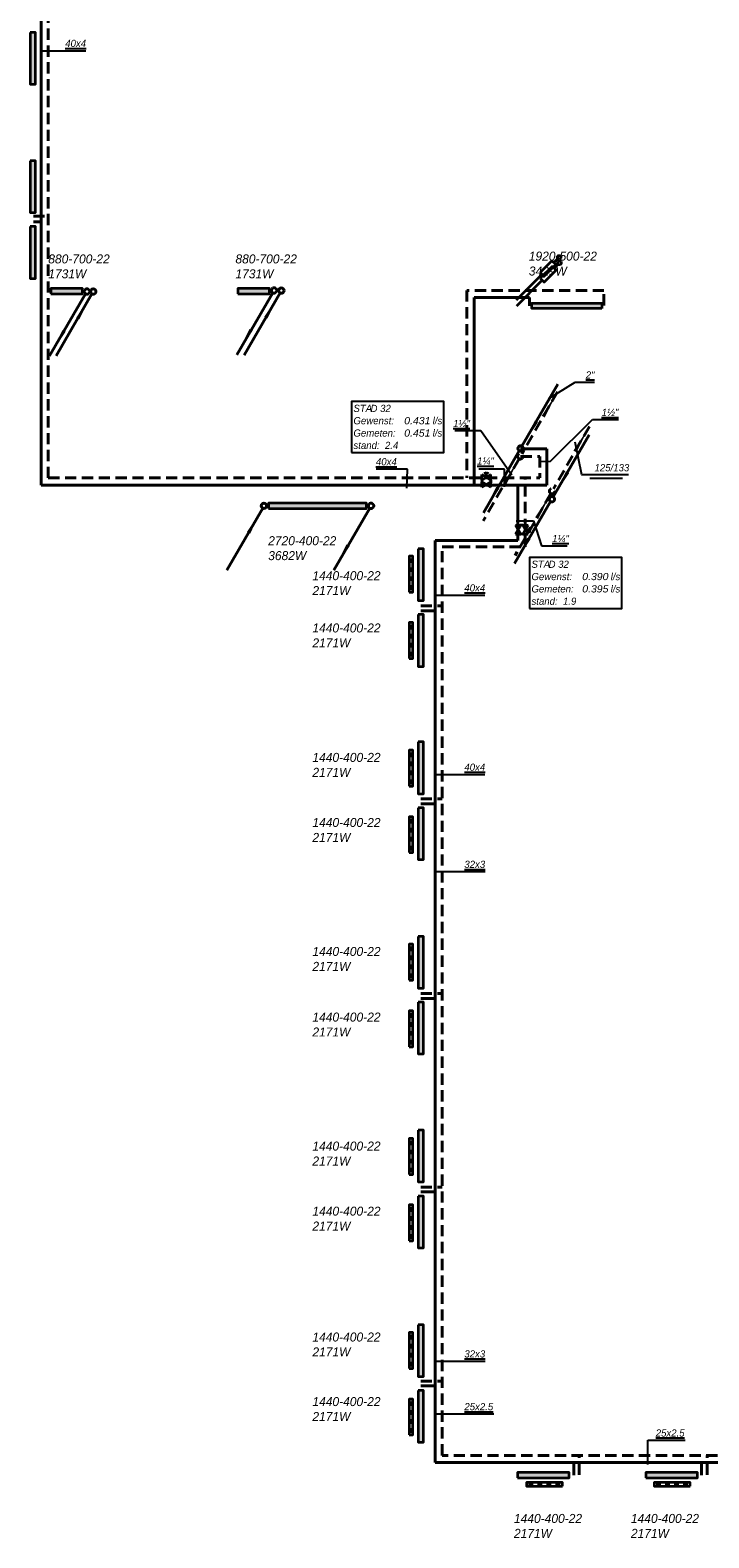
# Model space of a CAD drawing. Header units: millimetres. Extents: x -13501 to 278776, y 0 to 252300.
# Tile 43 of 131: x 61790 to 80686, y 95903 to 137845. Entities that reach past the tile are written whole.
import ezdxf
from ezdxf.enums import TextEntityAlignment as Align

# ---------------------------------------------------------------- set-up
doc = ezdxf.new("R2010")
doc.units = ezdxf.units.MM
doc.header["$LTSCALE"] = 100
doc.linetypes.add('B0703', pattern=[4.6875, 3.125, -1.5625])
doc.layers.get('0').update_dxf_attribs({"linetype": 'CONTINUOUS'})
for name, color, linetype, lineweight in [('WL56cv-groep AB-Noord-A', 72, 'CONTINUOUS', 40), ('WL56cv-groep AB-Noord-R', 72, 'B0703', 40), ('WL56cv-groep C0+1-A', 6, 'CONTINUOUS', 40), ('WL56cv-groep C0+1-R', 6, 'B0703', 40)]:
    doc.layers.add(name, color=color, linetype=linetype, lineweight=lineweight)
for name, color, linetype, lineweight, true_color in [('WL56cv-groep voeding C-A', 7, 'CONTINUOUS', 40, 0x00a529), ('WL56cv-groep voeding C-R', 7, 'B0703', 40, 0x00a529), ('WL56cv-symbool', 7, 'CONTINUOUS', 35, 0x00a529), ('WL57vent-symbool', 7, 'CONTINUOUS', 35, 0x00a529)]:
    doc.layers.add(name, color=color, linetype=linetype, lineweight=lineweight, true_color=true_color)
doc.layers.add('WT-tekst', color=7, linetype='CONTINUOUS')
doc.styles.add('B-01', font='GOTHICI.TTF')
doc.dimstyles.new('schermer1-100', dxfattribs={"dimscale": 100, "dimtxt": 2, "dimasz": 2, "dimexe": 1, "dimexo": 1, "dimgap": 1, "dimtad": 1, "dimdec": 0, "dimzin": 0, "dimdsep": 46, "dimtxsty": 'B-01', "dimblk1": 'OBLIQUE', "dimblk2": 'OBLIQUE', "dimsah": 1, "dimcen": -3, "dimdle": 1, "dimclrd": 256, "dimclre": 256, "dimclrt": 256, "dimadec": 0, "dimazin": 0, "dimtfac": 0.75, "dimtdec": 0, "dimtmove": 0, "dimatfit": 1, "dimldrblk": 'NONE', "dimfxl": 1, "dimtvp": 1.5, "dimtolj": 1, "dimtzin": 0, "dimlwd": -1, "dimlwe": -1, "dimarcsym": 0})

# ---------------------------------------------------------------- blocks, each defined once
blk = doc.blocks.new('puk1440')
at = {"layer": 'WL56cv-symbool'}
blk.add_hatch(color=256, dxfattribs=at).paths.add_polyline_path([(720, 0), (720, 150), (-720, 150), (-720, 0)])
blk.add_lwpolyline([(-720, 0), (720, 0), (720, 150), (-720, 150)], close=True, dxfattribs=at)
blk = doc.blocks.new('C6')
for p, q in [((1037, 1790), (36, 66)), ((-38, -65), (-1039, -1789))]:
    blk.add_line(p, q)
for points in [[(37, 56, 0, 100, 0), (437, 749, 100, 100, 0)], [(-1039, -1789, 0, 100, 0), (-639, -1096, 100, 100, 0)]]:
    blk.add_lwpolyline(points, format="xyseb")
blk.add_circle((0, 0), 75)
blk = doc.blocks.new('C3')
for p, q in [((1038, 1797), (38, 65)), ((-34, -67), (-1030, -1792))]:
    blk.add_line(p, q)
for points in [[(1038, 1797, 0, 100, 0), (638, 1104, 100, 100, 0)], [(-30, -60, 0, 100, 0), (-430, -753, 100, 100, 0)]]:
    blk.add_lwpolyline(points, format="xyseb")
blk.add_circle((0, 0), 75)
blk = doc.blocks.new('_OBLIQUE')
at = {"color": 0, "linetype": 'ByBlock'}
blk.add_line((-0.5, -0.5), (0.5, 0.5), dxfattribs=at)
blk = doc.blocks.new('D2')
for p, q in [((2.5, 1.5), (-2.5, -1.5)), ((-2.5, 1.5), (2.5, -1.5)), ((-2.5, -1.5), (-2.5, 1.5)), ((0, 0), (0, 1.99)), ((2.5, -1.5), (2.5, 1.5)), ((-3, -2.5), (-2, -2.5)), ((-2.5, -1.5), (-2.5, -3)), ((2, -2.5), (3, -2.5)), ((2.5, -1.5), (2.5, -3))]:
    blk.add_line(p, q)
blk.add_arc((0, 3), 1.01, 180, 0)
blk = doc.blocks.new('D1')
for p, q in [((2.5, 1.5), (-2.5, -1.5)), ((-2.5, 1.5), (2.5, -1.5)), ((-2.5, -1.5), (-2.5, 1.5)), ((2.5, -1.5), (2.5, 1.5))]:
    blk.add_line(p, q)
blk = doc.blocks.new('H5')
blk.add_hatch(color=256).paths.add_polyline_path([(-440, -75), (440, -75), (440, 75), (-440, 75)])
blk.add_lwpolyline([(-440, -75), (440, -75), (440, 75), (-440, 75)], close=True)
blk = doc.blocks.new('H16')
blk.add_hatch(color=256).paths.add_polyline_path([(-1360, -75), (1360, -75), (1360, 75), (-1360, 75)])
blk.add_lwpolyline([(-1360, -75), (1360, -75), (1360, 75), (-1360, 75)], close=True)
blk = doc.blocks.new('C1')
blk.add_line((-0.34, -0.67), (-10.3, -17.92))
blk.add_lwpolyline([(-0.3, -0.6, 0, 1, 0), (-4.3, -7.53, 1, 1, 0)], format="xyseb")
blk.add_circle((0, 0), 0.75)
blk = doc.blocks.new('C4')
blk.add_line((-0.38, -0.65), (-10.39, -17.89))
blk.add_lwpolyline([(-10.39, -17.89, 0, 1, 0), (-6.39, -10.96, 1, 1, 0)], format="xyseb")
blk.add_circle((0, 0), 0.75)
blk = doc.blocks.new('e9')
for p, q in [((1150, 1152), (1037, 1040)), ((0, 0), (707, 707))]:
    blk.add_line(p, q)
blk.add_lwpolyline([(653, 761), (761, 653), (1093, 985), (985, 1093)], close=True)
blk.add_circle((1187, 1189), 52.2)
blk = doc.blocks.new('f3')
blk.add_lwpolyline([(0, 0), (25.64, 0), (25.64, 14.16), (0, 14.16)], close=True)
at = {"style": 'B-01'}
for s, p in [('STA', (0.5, 11.28)), ('Gewenst:', (0.5, 7.85)), ('l/s', (22.56, 7.84)), ('Gemeten:', (0.5, 4.42)), ('l/s', (22.56, 4.42)), ('stand:', (0.5, 0.99))]:
    blk.add_text(s, height=2, dxfattribs=at).set_placement(p)
for tag, p in [('TYPE', (5.26, 11.27)), ('STAND', (9.28, 0.99))]:
    blk.add_attdef(tag, p, '', height=2, dxfattribs=at)
for tag, width, p, p2 in [('GEW', 1.108251, (14.63, 7.84), (21.93, 7.84)), ('GEM', 1.127784, (14.63, 4.42), (21.93, 4.42))]:
    blk.add_attdef(tag, text='', height=2, dxfattribs=dict(at, width=width)).set_placement(p, p2, align=Align.FIT)

msp = doc.modelspace()

# ---------------------------------------------------------------- hatches: boundary and pattern name
at = {"layer": 'WL56cv-symbool'}
msp.add_hatch(color=256, dxfattribs=at).paths.add_polyline_path([(77704, 130098), (75754, 130098), (75754, 130248), (77704, 130248)])
at = {"layer": 'WL57vent-symbool'}
h = msp.add_hatch(dxfattribs=at)
h.set_pattern_fill('PLAST', color=256, scale=1000, style=0)
h.set_pattern_definition([(180, (134201.19, 64810.1), (0, 250), []), (180, (134201.19, 64841.35), (0, 250), []), (180, (134201.19, 64872.6), (0, 250), [])])
h.paths.add_polyline_path([(72341, 122215), (72441, 122215), (72441, 123215), (72341, 123215)])
h = msp.add_hatch(dxfattribs=at)
h.set_pattern_fill('PLAST', color=256, scale=1000, style=0)
h.set_pattern_definition([(180, (134201.19, 62960.1), (0, 250), []), (180, (134201.19, 62991.35), (0, 250), []), (180, (134201.19, 63022.6), (0, 250), [])])
h.paths.add_polyline_path([(72341, 120365), (72441, 120365), (72441, 121365), (72341, 121365)])
h = msp.add_hatch(dxfattribs=at)
h.set_pattern_fill('PLAST', color=256, scale=1000, style=0)
h.set_pattern_definition([(180, (134201.19, 59410.1), (0, 250), []), (180, (134201.19, 59441.35), (0, 250), []), (180, (134201.19, 59472.6), (0, 250), [])])
h.paths.add_polyline_path([(72341, 116815), (72441, 116815), (72441, 117815), (72341, 117815)])
h = msp.add_hatch(dxfattribs=at)
h.set_pattern_fill('PLAST', color=256, scale=1000, style=0)
h.set_pattern_definition([(180, (134201.19, 57560.1), (0, 250), []), (180, (134201.19, 57591.35), (0, 250), []), (180, (134201.19, 57622.6), (0, 250), [])])
h.paths.add_polyline_path([(72341, 114965), (72441, 114965), (72441, 115965), (72341, 115965)])
h = msp.add_hatch(dxfattribs=at)
h.set_pattern_fill('PLAST', color=256, scale=1000, style=0)
h.set_pattern_definition([(180, (134201.19, 54010.1), (0, 250), []), (180, (134201.19, 54041.35), (0, 250), []), (180, (134201.19, 54072.6), (0, 250), [])])
h.paths.add_polyline_path([(72341, 111415), (72441, 111415), (72441, 112415), (72341, 112415)])
h = msp.add_hatch(dxfattribs=at)
h.set_pattern_fill('PLAST', color=256, scale=1000, style=0)
h.set_pattern_definition([(180, (134201.19, 52160.1), (0, 250), []), (180, (134201.19, 52191.35), (0, 250), []), (180, (134201.19, 52222.6), (0, 250), [])])
h.paths.add_polyline_path([(72341, 109565), (72441, 109565), (72441, 110565), (72341, 110565)])
h = msp.add_hatch(dxfattribs=at)
h.set_pattern_fill('PLAST', color=256, scale=1000, style=0)
h.set_pattern_definition([(180, (134201.19, 48610.1), (0, 250), []), (180, (134201.19, 48641.35), (0, 250), []), (180, (134201.19, 48672.6), (0, 250), [])])
h.paths.add_polyline_path([(72341, 106015), (72441, 106015), (72441, 107015), (72341, 107015)])
h = msp.add_hatch(dxfattribs=at)
h.set_pattern_fill('PLAST', color=256, scale=1000, style=0)
h.set_pattern_definition([(180, (134201.19, 46760.1), (0, 250), []), (180, (134201.19, 46791.35), (0, 250), []), (180, (134201.19, 46822.6), (0, 250), [])])
h.paths.add_polyline_path([(72341, 104165), (72441, 104165), (72441, 105165), (72341, 105165)])
h = msp.add_hatch(dxfattribs=at)
h.set_pattern_fill('PLAST', color=256, scale=1000, style=0)
h.set_pattern_definition([(180, (134201.19, 43210.1), (0, 250), []), (180, (134201.19, 43241.34), (0, 250), []), (180, (134201.19, 43272.6), (0, 250), [])])
h.paths.add_polyline_path([(72341, 100615), (72441, 100615), (72441, 101615), (72341, 101615)])
h = msp.add_hatch(dxfattribs=at)
h.set_pattern_fill('PLAST', color=256, scale=1000, style=0)
h.set_pattern_definition([(180, (134201.19, 41360.1), (0, 250), []), (180, (134201.19, 41391.34), (0, 250), []), (180, (134201.19, 41422.6), (0, 250), [])])
h.paths.add_polyline_path([(72341, 98765), (72441, 98765), (72441, 99765), (72341, 99765)])
h = msp.add_hatch(dxfattribs=at)
h.set_pattern_fill('PLAST', color=256, scale=1000, style=0)
h.set_pattern_definition([(270, (134016.2, 159199.72), (-250, 6e-14), []), (270, (133984.95, 159199.72), (-250, 6e-14), []), (270, (133953.7, 159199.72), (-250, 6e-14), [])])
h.paths.add_polyline_path([(76611, 97340), (76611, 97440), (75611, 97440), (75611, 97340)])
h = msp.add_hatch(dxfattribs=at)
h.set_pattern_fill('PLAST', color=256, scale=1000, style=0)
h.set_pattern_definition([(270, (137569.8, 159199.72), (-250, 6e-14), []), (270, (137538.55, 159199.72), (-250, 6e-14), []), (270, (137507.3, 159199.72), (-250, 6e-14), [])])
h.paths.add_polyline_path([(80165, 97340), (80165, 97440), (79165, 97440), (79165, 97340)])

# ---------------------------------------------------------------- linework, layer by layer
at = {"layer": 'WL56cv-groep AB-Noord-A'}
for p, q in [((62094, 125188), (62094, 156442)), ((61881, 132513), (62093, 132513)), ((62094, 130952), (62094, 130952)), ((74149, 130406), (74149, 125188)), ((75689, 130406), (74149, 130406)), ((75689, 130175), (75689, 130406)), ((75446, 126196), (76176, 126196)), ((76176, 126196), (76176, 125188)), ((62094, 125188), (76176, 125188)), ((75370, 123649), (75370, 125188)), ((73064, 97997), (73064, 123649)), ((73064, 123649), (75370, 123649)), ((72663, 121694), (73064, 121694)), ((72663, 116324), (73064, 116324)), ((72663, 110909), (73064, 110909)), ((72663, 105524), (73064, 105524)), ((72663, 100132), (73064, 100132)), ((85929, 97997), (73064, 97997)), ((76924, 97646), (76924, 97997)), ((80481, 97646), (80481, 97997))]:
    msp.add_line(p, q, dxfattribs=at)
at = {"layer": 'WL56cv-groep AB-Noord-R'}
for p, q in [((62294, 125388), (62294, 156242)), ((61881, 132672), (62291, 132672)), ((62294, 131152), (62294, 131152)), ((73949, 130606), (73949, 125388)), ((77764, 130606), (73949, 130606)), ((77764, 130187), (77764, 130606)), ((75446, 125988), (75981, 125988)), ((75981, 125988), (75981, 125388)), ((62294, 125388), (75981, 125388)), ((75570, 123469), (75570, 125388)), ((73264, 98197), (73264, 123469)), ((73264, 123469), (75570, 123469)), ((72663, 121827), (73264, 121827)), ((72663, 116457), (73264, 116457)), ((72663, 111042), (73264, 111042)), ((72663, 105657), (73264, 105657)), ((72663, 100265), (73264, 100265)), ((86084, 98197), (73264, 98197)), ((77079, 97660), (77079, 98197)), ((80636, 97660), (80636, 98197))]:
    msp.add_line(p, q, dxfattribs=at)
at = {"layer": 'WL56cv-symbool'}
msp.add_lwpolyline([(77704, 130098), (75754, 130098), (75754, 130248), (77704, 130248)], close=True, dxfattribs=at)
at = {"layer": 'WL57vent-symbool'}
for points in [[(72341, 122215), (72441, 122215), (72441, 123215), (72341, 123215)], [(72341, 120365), (72441, 120365), (72441, 121365), (72341, 121365)], [(72341, 116815), (72441, 116815), (72441, 117815), (72341, 117815)], [(72341, 114965), (72441, 114965), (72441, 115965), (72341, 115965)], [(72341, 111415), (72441, 111415), (72441, 112415), (72341, 112415)], [(72341, 109565), (72441, 109565), (72441, 110565), (72341, 110565)], [(72341, 106015), (72441, 106015), (72441, 107015), (72341, 107015)], [(72341, 104165), (72441, 104165), (72441, 105165), (72341, 105165)], [(72341, 100615), (72441, 100615), (72441, 101615), (72341, 101615)], [(72341, 98765), (72441, 98765), (72441, 99765), (72341, 99765)], [(76611, 97340), (76611, 97440), (75611, 97440), (75611, 97340)], [(80165, 97340), (80165, 97440), (79165, 97440), (79165, 97340)]]:
    msp.add_lwpolyline(points, close=True, dxfattribs=at)
at = {"layer": 'WT-tekst'}
msp.add_line((77376, 125385), (78285, 125385), dxfattribs=at)
msp.add_lwpolyline([(78445, 125471), (77151, 125471), (76961, 126387)], dxfattribs=at)

# ---------------------------------------------------------------- block references
at = {"layer": 'WL56cv-groep AB-Noord-A'}
msp.add_blockref('C6', (75447, 126208), dxfattribs=at)
at = {"layer": 'WL56cv-groep AB-Noord-R'}
msp.add_blockref('C3', (75437, 125989), dxfattribs=at)
at = {"layer": 'WL56cv-groep C0+1-A', "xscale": 100, "yscale": 100, "zscale": 100}
for p in [(63546, 130574), (68783, 130600), (68299, 124612)]:
    msp.add_blockref('C1', p, dxfattribs=at)
at = {"layer": 'WL56cv-groep C0+1-R', "xscale": 100, "yscale": 100, "zscale": 100}
for p in [(63373, 130574), (68581, 130605), (71281, 124612)]:
    msp.add_blockref('C4', p, dxfattribs=at)
at = {"layer": 'WL56cv-groep voeding C-A'}
msp.add_blockref('C6', (76315, 124797), dxfattribs=at)
at = {"layer": 'WL56cv-groep voeding C-R'}
msp.add_blockref('C3', (76321, 125020), dxfattribs=at)
at = {"layer": 'WL56cv-symbool', "rotation": 270}
for p in [(61790, 137062), (61790, 133493), (61790, 131660), (72589, 122698), (72589, 120866), (72589, 117324), (72589, 115491), (72589, 111915), (72589, 110083), (72589, 106524), (72589, 104692), (72589, 101113), (72589, 99281)]:
    msp.add_blockref('puk1440', p, dxfattribs=at)
at = {"layer": 'WL56cv-symbool'}
for name, p in [('e9', (75332, 130339)), ('e9', (75338, 130180)), ('H5', (62804, 130587)), ('H5', (68011, 130587)), ('H16', (69791, 124609)), ('puk1440', (76080, 97574)), ('puk1440', (79647, 97574))]:
    msp.add_blockref(name, p, dxfattribs=at)
at = {"layer": 'WL56cv-symbool', "xscale": 50, "yscale": 50, "zscale": 50}
for name, p in [('D2', (74490, 125405)), ('D1', (74490, 125205))]:
    msp.add_blockref(name, p, dxfattribs=at)
at = {"layer": 'WL56cv-symbool', "xscale": 50, "yscale": 50, "zscale": 50, "rotation": 270}
for name, p in [('D1', (75379, 123947)), ('D2', (75579, 123947))]:
    msp.add_blockref(name, p, dxfattribs=at)
at = {"layer": 'WT-tekst'}
ref = msp.add_blockref('f3', (70741, 126096), dxfattribs=dict(at, xscale=100, yscale=100, zscale=100))
ref.add_attrib('GEW', '0.431', dxfattribs={"layer": '0', "height": 200, "style": 'B-01', "width": 1.052481}).set_placement((72204, 126881), (72935, 126881), align=Align.FIT)
ref.add_attrib('GEM', '0.451', dxfattribs={"layer": '0', "height": 200, "style": 'B-01', "width": 1.052481}).set_placement((72204, 126538), (72935, 126538), align=Align.FIT)
ref.add_attrib('STAND', '2.4', (71669, 126195), dxfattribs={"layer": '0', "height": 200, "style": 'B-01'})
ref.add_attrib('TYPE', 'D 32', (71267, 127223), dxfattribs={"layer": '0', "height": 200, "style": 'B-01'})
ref = msp.add_blockref('f3', (75697, 121760), dxfattribs=dict(at, xscale=100, yscale=100, zscale=100))
ref.add_attrib('GEW', '0.390', dxfattribs={"layer": '0', "height": 200, "style": 'B-01', "width": 1.052481}).set_placement((77160, 122545), (77890, 122545), align=Align.FIT)
ref.add_attrib('GEM', '0.395', dxfattribs={"layer": '0', "height": 200, "style": 'B-01', "width": 1.052481}).set_placement((77160, 122202), (77890, 122202), align=Align.FIT)
ref.add_attrib('STAND', '1.9', (76625, 121859), dxfattribs={"layer": '0', "height": 200, "style": 'B-01'})
ref.add_attrib('TYPE', 'D 32', (76223, 122887), dxfattribs={"layer": '0', "height": 200, "style": 'B-01'})

# ---------------------------------------------------------------- texts
at = {"layer": 'WT-tekst', "style": 'B-01'}
for s, p in [('880-700-22', (62296, 131356)), ('880-700-22', (67506, 131356)), ('1920-500-22', (75673, 131434)), ('1731W', (62296, 130941)), ('1731W', (67506, 130941)), ('3429W', (75673, 131019)), ('2720-400-22', (68418, 123517)), ('3682W', (68418, 123102)), ('1440-400-22', (69649, 122544)), ('2171W', (69649, 122129)), ('1440-400-22', (69649, 121090)), ('2171W', (69649, 120675)), ('1440-400-22', (69649, 117489)), ('2171W', (69649, 117073)), ('1440-400-22', (69649, 115678)), ('2171W', (69649, 115263)), ('1440-400-22', (69649, 112090)), ('2171W', (69649, 111675)), ('1440-400-22', (69649, 110265)), ('2171W', (69649, 109850)), ('1440-400-22', (69649, 106677)), ('2171W', (69649, 106261)), ('1440-400-22', (69649, 104866)), ('2171W', (69649, 104451)), ('1440-400-22', (69649, 101365)), ('2171W', (69649, 100950)), ('1440-400-22', (69649, 99569)), ('2171W', (69649, 99154)), ('1440-400-22', (75260, 96318)), ('1440-400-22', (78516, 96318)), ('2171W', (75260, 95903)), ('2171W', (78516, 95903))]:
    msp.add_text(s, height=250, dxfattribs=at).set_placement(p)
at = {"layer": 'WT-tekst', "char_height": 200, "style": 'B-01'}
for s, insert, attachment_point in [('{\\L40x4}', (62768, 137374), 7), ('{\\L2"}', (77502, 128153), 9), ('{\\L1½"}', (78168, 127112), 9), ('{\\L1½"}', (74035, 126802), 9), ('{\\L40x4}', (71997, 125736), 9), ('{\\L1¼"}', (74700, 125856), 6), ('125/133', (78470, 125570), 9), ('{\\L1¼"}', (76323, 123595), 7), ('{\\L40x4}', (73879, 122227), 7), ('{\\L40x4}', (73879, 117239), 7), ('{\\L32x3}', (73879, 114537), 7), ('{\\L32x3}', (73879, 100918), 7), ('{\\L25x2.5}', (73879, 99450), 7), ('{\\L25x2.5}', (79207, 98718), 7)]:
    msp.add_mtext(s, dxfattribs=dict(at, insert=insert, attachment_point=attachment_point))

# ---------------------------------------------------------------- leaders
at = {"layer": 'WT-tekst', "has_arrowhead": 0, "annotation_type": 0, "has_hookline": 1}
for points, hookline_direction, text_width in [([(62109, 137274), (62668, 137274)], 0, 573), ([(76228, 127595), (76961, 128053), (77161, 128053)], 0, 241), ([(75203, 125468), (74335, 126702), (74135, 126702)], 1, 418), ([(75947, 125848), (76275, 125850), (77450, 127012), (77650, 127012)], 0, 418), ([(72281, 125106), (72297, 125636), (72097, 125636)], 1, 573), ([(74997, 125136), (74997, 125636), (74800, 125634)], 1, 418), ([(75322, 124196), (75806, 124196), (76023, 123495), (76223, 123495)], 0, 418), ([(73028, 122127), (73779, 122127)], 0, 573), ([(73028, 117139), (73779, 117139)], 0, 573), ([(73028, 114437), (73779, 114437)], 0, 575), ([(73028, 100818), (73779, 100818)], 0, 575), ([(73028, 99350), (73779, 99350)], 0, 816), ([(78989, 97942), (78989, 98618), (79107, 98618)], 0, 816)]:
    msp.add_leader(points, dimstyle='schermer1-100', dxfattribs=dict(at, hookline_direction=hookline_direction, text_width=text_width))

doc.saveas('drawing.dxf')
